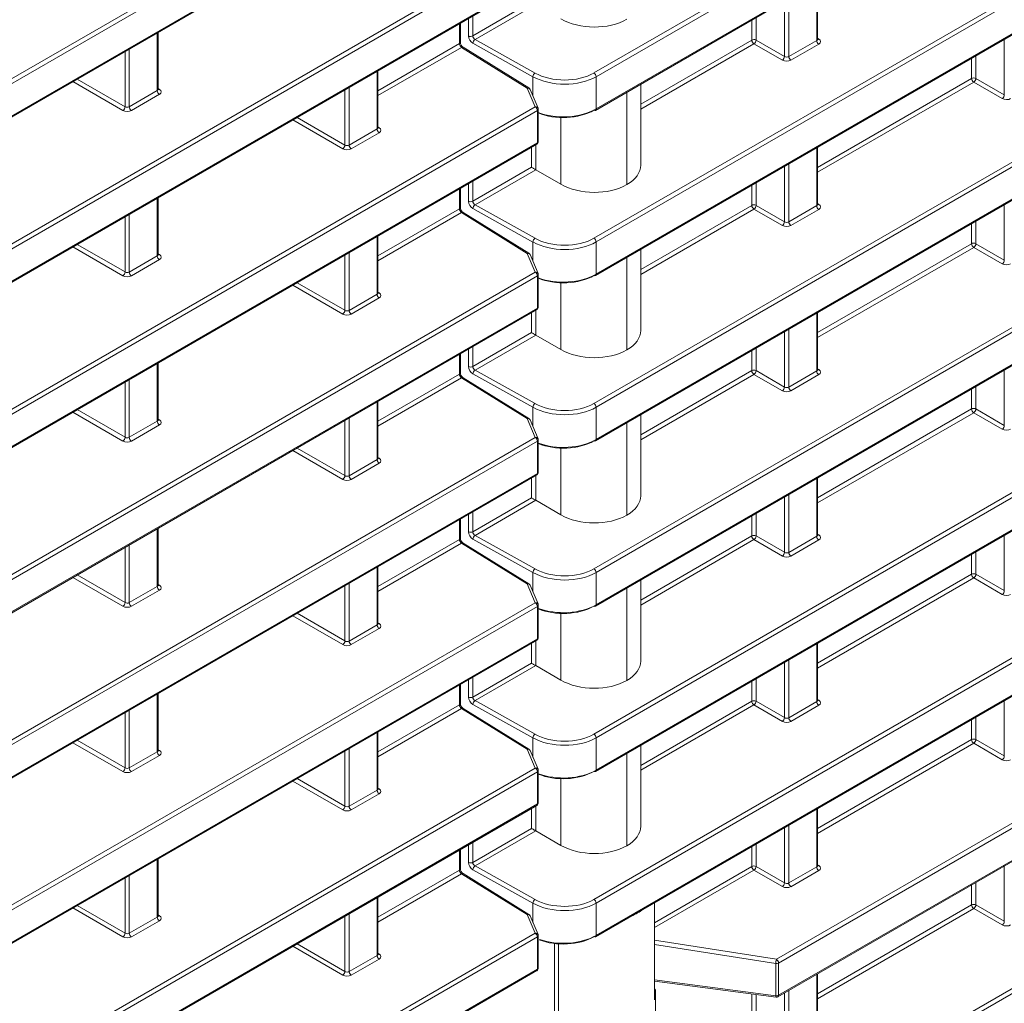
# Model space of a CAD drawing. Header units: millimetres. Extents: x 0 to 1118, y 0 to 864.
# Tile 93 of 156: x 997 to 1013, y 319 to 336. Entities that reach past the tile are written whole.
import ezdxf

# ---------------------------------------------------------------- set-up
doc = ezdxf.new("R2010")
doc.units = ezdxf.units.MM

msp = doc.modelspace()

# ---------------------------------------------------------------- linework, layer by layer
at = {"color": 9, "linetype": 'Continuous', "lineweight": 0}
for p, q in [((1006.287, 334.789), (1024.903, 345.535)), ((1024.938, 345.474), (1006.322, 334.728)), ((1006.322, 334.196), (1024.938, 344.942)), ((1006.287, 332.065), (1024.903, 342.811)), ((1024.938, 342.75), (1006.322, 332.004)), ((1006.322, 331.472), (1024.938, 342.218)), ((1006.287, 329.34), (1024.903, 340.087)), ((1024.938, 340.026), (1006.322, 329.28)), ((969.771, 319.156), (1005.319, 339.678)), ((1005.354, 339.617), (969.806, 319.096)), ((1006.322, 328.747), (1024.938, 339.494)), ((969.806, 318.563), (1005.354, 339.085)), ((1006.287, 326.616), (1024.903, 337.363)), ((1024.938, 337.302), (1006.322, 326.556)), ((969.771, 316.432), (1005.319, 336.954)), ((1005.354, 336.893), (969.806, 316.372)), ((1006.322, 326.023), (1024.938, 336.77)), ((969.806, 315.839), (1005.354, 336.361)), ((1009.959, 335.326), (1009.959, 336.278)), ((1004.289, 335.399), (1005.257, 335.959)), ((1005.327, 335.918), (1004.326, 335.34)), ((1009.428, 335.061), (1009.428, 335.972)), ((1009.498, 336.012), (1009.498, 335.06)), ((1004.289, 335.729), (1004.289, 335.399)), ((1008.959, 335.701), (1008.959, 335.331)), ((1004.069, 335.273), (1004.069, 335.602)), ((1004.219, 335.399), (1004.219, 335.689)), ((1008.889, 335.331), (1008.889, 335.661)), ((999.087, 334.498), (999.087, 335.45)), ((1002.726, 334.497), (1004.069, 335.273)), ((1004.103, 335.211), (1002.726, 334.416)), ((1005.188, 334.54), (1004.103, 335.211)), ((1005.28, 334.727), (1004.291, 335.278)), ((1004.326, 335.34), (1005.315, 334.788)), ((1007.057, 334.274), (1008.889, 335.331)), ((1008.924, 335.27), (1007.057, 334.193)), ((1009.393, 335), (1008.924, 335.27)), ((1008.959, 335.331), (1009.428, 335.061)), ((1009.498, 335.06), (1009.959, 335.326)), ((1009.994, 335.265), (1009.533, 334.999)), ((1009.974, 335.36), (1009.995, 335.347)), ((1013.052, 334.429), (1013.052, 335.34)), ((998.556, 334.233), (998.556, 335.144)), ((998.626, 335.184), (998.626, 334.232)), ((1012.583, 335.069), (1012.583, 334.699)), ((1012.513, 334.699), (1012.513, 335.029)), ((1002.711, 333.866), (1002.711, 334.818)), ((1005.28, 334.41), (1005.28, 334.727)), ((1006.322, 334.728), (1006.322, 334.196)), ((998.521, 334.172), (997.696, 334.647)), ((997.767, 334.688), (998.556, 334.233)), ((1006.287, 323.892), (1024.903, 334.639)), ((1024.938, 334.578), (1006.322, 323.831)), ((1009.974, 333.233), (1012.513, 334.699)), ((1012.548, 334.638), (1009.974, 333.152)), ((1013.017, 334.368), (1012.548, 334.638)), ((1012.583, 334.699), (1013.052, 334.429)), ((998.626, 334.232), (999.087, 334.498)), ((999.122, 334.437), (998.661, 334.171)), ((999.102, 334.532), (999.123, 334.519)), ((1002.18, 333.601), (1002.18, 334.512)), ((1002.25, 334.552), (1002.25, 333.6)), ((1005.319, 334.23), (1005.188, 334.54)), ((1006.829, 334.471), (1006.829, 332.949)), ((1006.83, 332.95), (1006.83, 334.472)), ((969.771, 313.708), (1005.319, 334.23)), ((1005.354, 334.169), (969.806, 313.647)), ((1005.354, 333.637), (1005.354, 334.169)), ((1002.145, 333.54), (1001.32, 334.015)), ((1001.391, 334.056), (1002.18, 333.601)), ((1005.742, 332.954), (1005.742, 334.054)), ((1006.322, 323.299), (1024.938, 334.046)), ((1002.25, 333.6), (1002.711, 333.866)), ((1002.746, 333.805), (1002.285, 333.539)), ((1002.726, 333.9), (1002.747, 333.887)), ((969.806, 313.115), (1005.354, 333.637)), ((1005.327, 333.605), (1005.327, 333.194)), ((1005.257, 333.235), (1005.257, 333.564)), ((1009.959, 332.602), (1009.959, 333.554)), ((1009.498, 333.288), (1009.498, 332.336)), ((1004.289, 332.675), (1005.257, 333.235)), ((1005.327, 333.194), (1004.326, 332.616)), ((1009.428, 332.337), (1009.428, 333.248)), ((1004.219, 332.675), (1004.219, 332.965)), ((1004.289, 333.005), (1004.289, 332.675)), ((1008.889, 332.607), (1008.889, 332.937)), ((1008.959, 332.977), (1008.959, 332.607)), ((1004.069, 332.549), (1004.069, 332.878)), ((999.087, 331.774), (999.087, 332.726)), ((1004.326, 332.616), (1005.315, 332.064)), ((1009.974, 332.636), (1009.995, 332.623)), ((1013.052, 331.705), (1013.052, 332.616)), ((998.626, 332.46), (998.626, 331.508)), ((1002.726, 331.773), (1004.069, 332.549)), ((1004.103, 332.487), (1002.726, 331.692)), ((1005.188, 331.816), (1004.103, 332.487)), ((1005.28, 332.003), (1004.291, 332.554)), ((1007.057, 331.549), (1008.889, 332.607)), ((1008.924, 332.546), (1007.057, 331.469)), ((1009.393, 332.275), (1008.924, 332.546)), ((1008.959, 332.607), (1009.428, 332.337)), ((1009.498, 332.336), (1009.959, 332.602)), ((1009.994, 332.541), (1009.533, 332.275)), ((998.556, 331.509), (998.556, 332.42)), ((1012.513, 331.975), (1012.513, 332.305)), ((1012.583, 332.345), (1012.583, 331.975)), ((997.767, 331.964), (998.556, 331.509)), ((1002.711, 331.142), (1002.711, 332.094)), ((1005.28, 331.685), (1005.28, 332.003)), ((1006.322, 332.004), (1006.322, 331.472)), ((1009.974, 330.509), (1012.513, 331.975)), ((1012.583, 331.975), (1013.052, 331.705)), ((998.521, 331.447), (997.696, 331.923)), ((999.102, 331.808), (999.123, 331.795)), ((1002.25, 331.828), (1002.25, 330.876)), ((1005.319, 331.506), (1005.188, 331.816)), ((1006.287, 321.168), (1024.903, 331.915)), ((1024.938, 331.854), (1006.322, 321.107)), ((1012.548, 331.914), (1009.974, 330.428)), ((1013.017, 331.643), (1012.548, 331.914)), ((998.626, 331.508), (999.087, 331.774)), ((999.122, 331.713), (998.661, 331.447)), ((1002.18, 330.877), (1002.18, 331.788)), ((1006.829, 331.747), (1006.829, 330.225)), ((1006.83, 330.226), (1006.83, 331.748)), ((969.771, 310.984), (1005.319, 331.506)), ((1005.354, 331.445), (969.806, 310.923)), ((1001.391, 331.332), (1002.18, 330.877)), ((1005.354, 330.913), (1005.354, 331.445)), ((1005.742, 330.23), (1005.742, 331.33)), ((1006.322, 320.575), (1024.938, 331.322)), ((1002.145, 330.815), (1001.32, 331.291)), ((1002.726, 331.176), (1002.747, 331.163)), ((1002.25, 330.876), (1002.711, 331.142)), ((1002.746, 331.081), (1002.285, 330.815)), ((969.806, 310.391), (1005.354, 330.913)), ((1005.257, 330.51), (1005.257, 330.84)), ((1005.327, 330.88), (1005.327, 330.47)), ((1009.959, 329.878), (1009.959, 330.83)), ((1004.289, 329.951), (1005.257, 330.51)), ((1009.428, 329.613), (1009.428, 330.524)), ((1009.498, 330.564), (1009.498, 329.612)), ((1005.327, 330.47), (1004.326, 329.892)), ((1004.219, 329.951), (1004.219, 330.241)), ((1004.289, 330.281), (1004.289, 329.951)), ((1008.889, 329.883), (1008.889, 330.213)), ((1008.959, 330.253), (1008.959, 329.883)), ((1004.069, 329.825), (1004.069, 330.154)), ((999.087, 329.05), (999.087, 330.002)), ((1004.326, 329.892), (1005.315, 329.34)), ((1007.057, 328.825), (1008.889, 329.883)), ((1008.959, 329.883), (1009.428, 329.613)), ((1009.498, 329.612), (1009.959, 329.878)), ((1009.974, 329.912), (1009.995, 329.899)), ((1013.052, 328.981), (1013.052, 329.892)), ((998.556, 328.785), (998.556, 329.696)), ((998.626, 329.736), (998.626, 328.784)), ((1002.726, 329.049), (1004.069, 329.825)), ((1004.103, 329.763), (1002.726, 328.968)), ((1005.188, 329.092), (1004.103, 329.763)), ((1005.28, 329.279), (1004.291, 329.83)), ((1008.924, 329.822), (1007.057, 328.744)), ((1009.393, 329.551), (1008.924, 329.822)), ((1009.994, 329.817), (1009.533, 329.551)), ((1012.513, 329.251), (1012.513, 329.581)), ((1012.583, 329.621), (1012.583, 329.251)), ((1002.711, 328.418), (1002.711, 329.37)), ((997.767, 329.24), (998.556, 328.785)), ((1005.28, 328.961), (1005.28, 329.279)), ((1006.322, 329.28), (1006.322, 328.747)), ((1009.974, 327.785), (1012.513, 329.251)), ((1012.583, 329.251), (1013.052, 328.981)), ((998.521, 328.723), (997.696, 329.199)), ((998.626, 328.784), (999.087, 329.05)), ((999.102, 329.084), (999.123, 329.071)), ((1002.18, 328.153), (1002.18, 329.064)), ((1002.25, 329.104), (1002.25, 328.152)), ((1005.319, 328.782), (1005.188, 329.092)), ((1009.296, 320.181), (1024.903, 329.191)), ((1024.938, 329.13), (1009.33, 320.12)), ((1012.548, 329.19), (1009.974, 327.704)), ((1013.017, 328.919), (1012.548, 329.19)), ((999.122, 328.989), (998.661, 328.723)), ((1006.829, 329.023), (1006.829, 327.501)), ((1006.83, 327.502), (1006.83, 329.024)), ((969.771, 308.26), (1005.319, 328.782)), ((1005.354, 328.721), (969.806, 308.199)), ((1005.354, 328.189), (1005.354, 328.721)), ((1002.145, 328.091), (1001.32, 328.567)), ((1001.391, 328.608), (1002.18, 328.153)), ((1005.742, 327.506), (1005.742, 328.606)), ((1009.33, 319.588), (1024.938, 328.598)), ((1002.25, 328.152), (1002.711, 328.418)), ((1002.726, 328.452), (1002.747, 328.439)), ((1002.746, 328.357), (1002.285, 328.091)), ((969.806, 307.667), (1005.354, 328.189)), ((1005.257, 327.786), (1005.257, 328.116)), ((1005.327, 328.156), (1005.327, 327.746)), ((1009.959, 327.154), (1009.959, 328.106)), ((1004.289, 327.227), (1005.257, 327.786)), ((1005.327, 327.746), (1004.326, 327.168)), ((1009.428, 326.889), (1009.428, 327.8)), ((1009.498, 327.84), (1009.498, 326.888)), ((1004.069, 327.101), (1004.069, 327.43)), ((1004.219, 327.227), (1004.219, 327.517)), ((1004.289, 327.557), (1004.289, 327.227)), ((1008.889, 327.159), (1008.889, 327.488)), ((1008.959, 327.529), (1008.959, 327.159)), ((999.087, 326.326), (999.087, 327.278)), ((1002.726, 326.325), (1004.069, 327.101)), ((1005.28, 326.555), (1004.291, 327.106)), ((1004.326, 327.168), (1005.315, 326.616)), ((1007.057, 326.101), (1008.889, 327.159)), ((1008.924, 327.098), (1007.057, 326.02)), ((1009.393, 326.827), (1008.924, 327.098)), ((1008.959, 327.159), (1009.428, 326.889)), ((1009.498, 326.888), (1009.959, 327.154)), ((1009.994, 327.093), (1009.533, 326.827)), ((1009.974, 327.188), (1009.995, 327.175)), ((1013.052, 326.257), (1013.052, 327.168)), ((998.556, 326.061), (998.556, 326.972)), ((998.626, 327.012), (998.626, 326.06)), ((1004.103, 327.039), (1002.726, 326.244)), ((1005.188, 326.368), (1004.103, 327.039)), ((1012.513, 326.527), (1012.513, 326.856)), ((1012.583, 326.897), (1012.583, 326.527)), ((1002.711, 325.694), (1002.711, 326.646)), ((998.521, 325.999), (997.696, 326.475)), ((997.767, 326.516), (998.556, 326.061)), ((1005.28, 326.237), (1005.28, 326.555)), ((1006.287, 315.72), (1024.903, 326.467)), ((1006.322, 326.556), (1006.322, 326.023)), ((1009.974, 325.061), (1012.513, 326.527)), ((1012.548, 326.466), (1009.974, 324.98)), ((1013.017, 326.195), (1012.548, 326.466)), ((1012.583, 326.527), (1013.052, 326.257)), ((998.626, 326.06), (999.087, 326.326)), ((999.102, 326.36), (999.123, 326.347)), ((1002.18, 325.429), (1002.18, 326.34)), ((1002.25, 326.38), (1002.25, 325.427)), ((1005.319, 326.058), (1005.188, 326.368)), ((1024.938, 326.406), (1006.322, 315.659)), ((1006.829, 326.299), (1006.829, 324.777)), ((1006.83, 324.778), (1006.83, 326.3)), ((999.122, 326.265), (998.661, 325.999)), ((969.771, 305.536), (1005.319, 326.058)), ((1005.354, 325.997), (969.806, 305.475)), ((1005.354, 325.465), (1005.354, 325.997)), ((1002.145, 325.367), (1001.32, 325.843)), ((1001.391, 325.884), (1002.18, 325.429)), ((1005.742, 324.782), (1005.742, 325.882)), ((1002.25, 325.427), (1002.711, 325.694)), ((1002.746, 325.633), (1002.285, 325.367)), ((1002.726, 325.728), (1002.747, 325.715)), ((969.806, 304.943), (1005.354, 325.465)), ((1005.257, 325.062), (1005.257, 325.392)), ((1005.327, 325.432), (1005.327, 325.022)), ((1009.959, 324.429), (1009.959, 325.382)), ((1004.289, 324.503), (1005.257, 325.062)), ((1005.327, 325.022), (1004.326, 324.444)), ((1009.428, 324.164), (1009.428, 325.076)), ((1009.498, 325.116), (1009.498, 324.163)), ((1004.289, 324.833), (1004.289, 324.503)), ((1004.069, 324.376), (1004.069, 324.706)), ((1004.219, 324.503), (1004.219, 324.793)), ((1008.889, 324.435), (1008.889, 324.764)), ((1008.959, 324.805), (1008.959, 324.435)), ((999.087, 323.601), (999.087, 324.554)), ((1002.726, 323.601), (1004.069, 324.376)), ((1005.28, 323.831), (1004.291, 324.382)), ((1004.326, 324.444), (1005.315, 323.892)), ((1007.057, 323.377), (1008.889, 324.435)), ((1008.924, 324.374), (1007.057, 323.296)), ((1009.393, 324.103), (1008.924, 324.374)), ((1008.959, 324.435), (1009.428, 324.164)), ((1009.498, 324.163), (1009.959, 324.429)), ((1009.994, 324.369), (1009.533, 324.103)), ((1009.974, 324.464), (1009.995, 324.451)), ((1013.052, 323.532), (1013.052, 324.444)), ((998.556, 323.336), (998.556, 324.248)), ((998.626, 324.288), (998.626, 323.335)), ((1004.103, 324.315), (1002.726, 323.52)), ((1005.188, 323.644), (1004.103, 324.315)), ((1012.583, 324.173), (1012.583, 323.803)), ((1012.513, 323.803), (1012.513, 324.132)), ((1002.711, 322.969), (1002.711, 323.922)), ((998.521, 323.275), (997.696, 323.751)), ((997.767, 323.792), (998.556, 323.336)), ((1005.28, 323.513), (1005.28, 323.831)), ((1006.322, 323.831), (1006.322, 323.299)), ((1009.974, 322.337), (1012.513, 323.803)), ((1012.548, 323.742), (1009.974, 322.256)), ((1013.017, 323.471), (1012.548, 323.742)), ((1012.583, 323.803), (1013.052, 323.532)), ((998.626, 323.335), (999.087, 323.601)), ((999.122, 323.541), (998.661, 323.275)), ((999.102, 323.636), (999.123, 323.623)), ((1002.18, 322.704), (1002.18, 323.616)), ((1002.25, 323.656), (1002.25, 322.703)), ((1005.319, 323.334), (1005.188, 323.644)), ((1006.829, 323.575), (1006.829, 322.053)), ((1006.83, 322.054), (1006.83, 323.576)), ((969.771, 302.812), (1005.319, 323.334)), ((1005.354, 323.273), (969.806, 302.751)), ((1005.354, 322.741), (1005.354, 323.273)), ((1002.145, 322.643), (1001.32, 323.119)), ((1001.391, 323.16), (1002.18, 322.704)), ((1005.742, 322.058), (1005.742, 323.158)), ((1002.25, 322.703), (1002.711, 322.969)), ((1002.746, 322.909), (1002.285, 322.643)), ((1002.726, 323.004), (1002.747, 322.991)), ((969.806, 302.219), (1005.354, 322.741)), ((1005.257, 322.338), (1005.257, 322.668)), ((1005.327, 322.708), (1005.327, 322.298)), ((1009.959, 321.705), (1009.959, 322.658)), ((1009.498, 322.392), (1009.498, 321.439)), ((1004.289, 321.779), (1005.257, 322.338)), ((1005.327, 322.298), (1004.326, 321.72)), ((1009.428, 321.44), (1009.428, 322.351)), ((1004.219, 321.778), (1004.219, 322.069)), ((1004.289, 322.109), (1004.289, 321.779)), ((1008.959, 322.081), (1008.959, 321.711)), ((1004.069, 321.652), (1004.069, 321.982)), ((1008.889, 321.711), (1008.889, 322.04)), ((999.087, 320.877), (999.087, 321.83)), ((1009.974, 321.74), (1009.995, 321.727)), ((1002.726, 320.877), (1004.069, 321.652)), ((1004.103, 321.591), (1002.726, 320.796)), ((1005.188, 320.92), (1004.103, 321.591)), ((1005.28, 321.107), (1004.291, 321.658)), ((1004.326, 321.72), (1005.315, 321.168)), ((1007.286, 320.785), (1008.889, 321.711)), ((1008.924, 321.65), (1007.286, 320.704)), ((1009.393, 321.379), (1008.924, 321.65)), ((1008.959, 321.711), (1009.428, 321.44)), ((1009.498, 321.439), (1009.959, 321.705)), ((1009.994, 321.645), (1009.533, 321.378)), ((1013.052, 320.808), (1013.052, 321.719)), ((998.556, 320.612), (998.556, 321.523)), ((998.626, 321.564), (998.626, 320.611)), ((1012.583, 321.449), (1012.583, 321.079)), ((1012.513, 321.079), (1012.513, 321.408)), ((1002.711, 320.245), (1002.711, 321.198)), ((1005.28, 320.789), (1005.28, 321.107)), ((1006.322, 321.107), (1006.322, 320.575)), ((1007.285, 319.512), (1007.285, 321.115)), ((998.521, 320.551), (997.696, 321.027)), ((997.767, 321.068), (998.556, 320.612)), ((1002.25, 320.932), (1002.25, 319.979)), ((1009.974, 319.613), (1012.513, 321.079)), ((1012.548, 321.018), (1009.974, 319.532)), ((1013.017, 320.747), (1012.548, 321.018)), ((1012.583, 321.079), (1013.052, 320.808)), ((998.626, 320.611), (999.087, 320.877)), ((999.122, 320.817), (998.661, 320.55)), ((999.102, 320.912), (999.123, 320.899)), ((1002.18, 319.98), (1002.18, 320.891)), ((1005.319, 320.61), (1005.188, 320.92)), ((969.771, 300.088), (1005.319, 320.61)), ((1005.354, 320.549), (969.806, 300.027)), ((1005.354, 320.017), (1005.354, 320.549)), ((1005.638, 319.211), (1005.638, 320.441)), ((1007.286, 320.495), (1009.296, 320.181)), ((1002.145, 319.919), (1001.32, 320.395)), ((1001.391, 320.436), (1002.18, 319.98)), ((1002.726, 320.28), (1002.747, 320.267)), ((1005.702, 320.436), (1005.702, 319.194)), ((1009.283, 320.112), (1007.286, 320.425)), ((1002.25, 319.979), (1002.711, 320.245)), ((1002.746, 320.185), (1002.285, 319.918)), ((1009.283, 319.58), (1009.283, 320.112)), ((1009.33, 320.12), (1009.33, 319.588)), ((969.806, 299.495), (1005.354, 320.017)), ((1007.286, 319.843), (1009.283, 319.58)), ((1009.959, 318.981), (1009.959, 319.934)), ((1009.428, 318.716), (1009.428, 319.627)), ((1009.498, 319.668), (1009.498, 318.715)), ((1008.889, 318.987), (1008.889, 319.611)), ((1008.959, 319.602), (1008.959, 318.987))]:
    msp.add_line(p, q, dxfattribs=at)
at = {"color": 7, "linetype": 'Continuous', "lineweight": 15}
for p, q in [((1006.311, 334.173), (1024.927, 344.919)), ((1006.311, 331.449), (1024.927, 342.195)), ((1006.311, 328.725), (1024.927, 339.471)), ((969.795, 318.541), (1005.344, 339.062)), ((1006.311, 326), (1024.927, 336.747)), ((969.795, 315.816), (1005.344, 336.338)), ((1009.974, 335.347), (1009.974, 336.287)), ((1004.084, 335.293), (1004.084, 335.611)), ((999.102, 334.519), (999.102, 335.459)), ((1005.214, 334.542), (1004.128, 335.213)), ((1002.726, 333.887), (1002.726, 334.827)), ((1007.057, 333.269), (1007.057, 334.603)), ((1005.365, 334.209), (1005.234, 334.519)), ((1005.369, 333.657), (1005.369, 334.19)), ((1006.311, 323.276), (1024.927, 334.023)), ((969.795, 313.092), (1005.344, 333.614)), ((1009.974, 332.623), (1009.974, 333.563)), ((1005.742, 332.954), (1005.327, 333.194)), ((1006.829, 332.949), (1006.83, 332.95)), ((1004.084, 332.569), (1004.084, 332.887)), ((999.102, 331.795), (999.102, 332.735)), ((1005.214, 331.818), (1004.128, 332.489)), ((1002.726, 331.162), (1002.726, 332.103)), ((1007.057, 330.545), (1007.057, 331.879)), ((1005.365, 331.485), (1005.234, 331.795)), ((1005.369, 330.933), (1005.369, 331.465)), ((1006.311, 320.552), (1024.927, 331.299)), ((969.795, 310.368), (1005.344, 330.89)), ((1009.974, 329.898), (1009.974, 330.839)), ((1005.742, 330.23), (1005.327, 330.47)), ((1006.829, 330.225), (1006.83, 330.226)), ((1004.084, 329.845), (1004.084, 330.163)), ((999.102, 329.07), (999.102, 330.011)), ((1005.214, 329.094), (1004.128, 329.765)), ((1002.726, 328.438), (1002.726, 329.379)), ((1005.365, 328.761), (1005.234, 329.071)), ((1007.057, 327.821), (1007.057, 329.155)), ((1005.369, 328.209), (1005.369, 328.741)), ((1009.32, 319.565), (1024.927, 328.575)), ((969.795, 307.644), (1005.344, 328.166)), ((1009.974, 327.174), (1009.974, 328.115)), ((1005.742, 327.506), (1005.327, 327.746)), ((1004.084, 327.121), (1004.084, 327.439)), ((1006.829, 327.501), (1006.83, 327.502)), ((999.102, 326.346), (999.102, 327.287)), ((1005.214, 326.37), (1004.128, 327.041)), ((1002.726, 325.714), (1002.726, 326.655)), ((1005.365, 326.037), (1005.234, 326.347)), ((1007.057, 325.097), (1007.057, 326.431)), ((1005.369, 325.485), (1005.369, 326.017)), ((969.795, 304.92), (1005.344, 325.442)), ((1009.974, 324.45), (1009.974, 325.391)), ((1005.742, 324.782), (1005.327, 325.022)), ((1004.084, 324.397), (1004.084, 324.715)), ((1006.829, 324.777), (1006.83, 324.778)), ((999.102, 323.622), (999.102, 324.563)), ((1005.214, 323.646), (1004.128, 324.317)), ((1002.726, 322.99), (1002.726, 323.93)), ((1007.057, 322.373), (1007.057, 323.707)), ((1005.365, 323.313), (1005.234, 323.623)), ((1005.369, 322.761), (1005.369, 323.293)), ((969.795, 302.196), (1005.344, 322.718)), ((1009.974, 321.726), (1009.974, 322.666)), ((1005.742, 322.058), (1005.327, 322.298)), ((1004.084, 321.673), (1004.084, 321.99)), ((1006.829, 322.053), (1006.83, 322.054)), ((999.102, 320.898), (999.102, 321.838)), ((1005.214, 320.922), (1004.128, 321.593)), ((1002.726, 320.266), (1002.726, 321.206)), ((1007.286, 319.518), (1007.286, 321.115)), ((1005.365, 320.589), (1005.234, 320.899)), ((1005.369, 320.037), (1005.369, 320.569)), ((969.795, 299.472), (1005.344, 319.994)), ((1007.286, 319.822), (1009.288, 319.559)), ((1009.974, 319.002), (1009.974, 319.942)), ((1007.286, 319.696), (1007.292, 319.688)), ((1007.303, 319.026), (1007.303, 319.621))]:
    msp.add_line(p, q, dxfattribs=at)
at = {"color": 7, "linetype": 'Continuous', "lineweight": 15, "flags": 128}
for points in [[(1005.257, 333.235), (1005.265, 333.23), (1005.273, 333.225), (1005.283, 333.22), (1005.292, 333.214), (1005.302, 333.209), (1005.311, 333.203), (1005.32, 333.198), (1005.327, 333.194)], [(1005.257, 330.51), (1005.265, 330.506), (1005.273, 330.501), (1005.283, 330.496), (1005.292, 330.49), (1005.302, 330.485), (1005.311, 330.479), (1005.32, 330.474), (1005.327, 330.47)], [(1005.257, 327.786), (1005.265, 327.782), (1005.273, 327.777), (1005.283, 327.772), (1005.292, 327.766), (1005.302, 327.761), (1005.311, 327.755), (1005.32, 327.75), (1005.327, 327.746)], [(1005.257, 325.062), (1005.265, 325.058), (1005.273, 325.053), (1005.283, 325.048), (1005.292, 325.042), (1005.302, 325.037), (1005.311, 325.031), (1005.32, 325.026), (1005.327, 325.022)], [(1005.257, 322.338), (1005.265, 322.334), (1005.273, 322.329), (1005.283, 322.324), (1005.292, 322.318), (1005.302, 322.312), (1005.311, 322.307), (1005.32, 322.302), (1005.327, 322.298)]]:
    msp.add_lwpolyline(points, dxfattribs=at)
at = {"color": 9, "linetype": 'Continuous', "lineweight": 0}
for centre, radius, start, end in [((1004.253, 335.468), 0.0772, 243.854, 297.3007), ((1004.06, 335.295), 0.024, 292.8092, 355.8707), ((1004.117, 335.192), 0.0244, 62.6741, 126.5108), ((1004.372, 335.274), 0.0806, 124.5765, 176.5933), ((1008.924, 335.263), 0.077, 63.2338, 117.3435), ((1008.966, 335.335), 0.077, 182.6523, 236.7703), ((1008.88, 335.336), 0.0793, 303.5222, 356.4778), ((1010.036, 335.329), 0.077, 182.6523, 236.7703), ((1009.98, 335.37), 0.0278, 257.8973, 303.5269), ((1009.349, 335.066), 0.0793, 303.5222, 356.4778), ((1009.575, 335.063), 0.077, 182.6523, 236.7703), ((1005.36, 334.722), 0.0806, 124.5765, 176.5933), ((1006.245, 334.724), 0.077, 2.6523, 56.7703), ((1012.548, 334.631), 0.077, 63.2338, 117.3435), ((1012.59, 334.703), 0.077, 182.6523, 236.7703), ((1012.504, 334.704), 0.0793, 303.5222, 356.4778), ((999.164, 334.501), 0.077, 182.6523, 236.7703), ((999.108, 334.542), 0.0278, 257.8973, 303.5269), ((1005.203, 334.52), 0.0244, 62.6741, 126.5108), ((1005.197, 334.499), 0.0416, 28.1852, 102.2086), ((1012.973, 334.434), 0.0793, 303.5222, 356.4778), ((998.477, 334.238), 0.0793, 303.5222, 356.4778), ((998.703, 334.235), 0.077, 182.6523, 236.7703), ((1005.328, 334.189), 0.0416, 28.1852, 102.2086), ((1005.277, 334.166), 0.077, 2.6523, 56.7703), ((1005.344, 334.192), 0.0253, 294.6106, 354.0692), ((1006.298, 334.193), 0.024, 304.1262, 7.186), ((1002.788, 333.869), 0.077, 182.6523, 236.7703), ((1002.732, 333.91), 0.0278, 257.8973, 303.5269), ((1002.101, 333.606), 0.0793, 303.5222, 356.4778), ((1002.327, 333.603), 0.077, 182.6523, 236.7703), ((1005.33, 333.634), 0.0247, 305.0752, 6.237), ((1005.345, 333.659), 0.024, 292.73, 355.9498), ((1004.253, 332.744), 0.0772, 243.854, 297.3007), ((1004.372, 332.55), 0.0806, 124.5765, 176.5933), ((1008.924, 332.539), 0.077, 63.2338, 117.3435), ((1009.98, 332.646), 0.0278, 257.8973, 303.5269), ((1004.059, 332.571), 0.0247, 293.7585, 354.9213), ((1004.117, 332.468), 0.0244, 62.6741, 126.5108), ((1008.966, 332.611), 0.077, 182.6523, 236.7703), ((1008.88, 332.612), 0.0793, 303.5222, 356.4778), ((1010.036, 332.605), 0.077, 182.6523, 236.7703), ((1009.349, 332.342), 0.0793, 303.5222, 356.4778), ((1009.575, 332.339), 0.077, 182.6523, 236.7703), ((1005.36, 331.998), 0.0806, 124.5765, 176.5933), ((1006.245, 332), 0.077, 2.6523, 56.7703), ((1012.548, 331.907), 0.077, 63.2338, 117.3435), ((1012.59, 331.979), 0.077, 182.6523, 236.7703), ((1012.504, 331.98), 0.0793, 303.5222, 356.4778), ((1005.203, 331.796), 0.0244, 62.6741, 126.5108), ((1005.197, 331.775), 0.0416, 28.1852, 102.2086), ((999.164, 331.777), 0.077, 182.6523, 236.7703), ((999.108, 331.818), 0.0278, 257.8973, 303.5269), ((1012.973, 331.71), 0.0793, 303.5222, 356.4778), ((998.477, 331.514), 0.0793, 303.5222, 356.4778), ((998.703, 331.511), 0.077, 182.6523, 236.7703), ((1005.328, 331.465), 0.0416, 28.1852, 102.2086), ((1005.277, 331.441), 0.077, 2.6523, 56.7703), ((1005.344, 331.468), 0.0253, 294.6106, 354.0692), ((1006.298, 331.469), 0.024, 304.1262, 7.186), ((1002.732, 331.186), 0.0278, 257.8973, 303.5269), ((1002.788, 331.145), 0.077, 182.6523, 236.7703), ((1002.101, 330.882), 0.0793, 303.5222, 356.4778), ((1002.327, 330.879), 0.077, 182.6523, 236.7703), ((1005.33, 330.91), 0.0247, 305.0752, 6.237), ((1005.345, 330.935), 0.024, 292.73, 355.9498), ((1004.253, 330.02), 0.0772, 243.854, 297.3007), ((1004.372, 329.826), 0.0806, 124.5765, 176.5933), ((1008.924, 329.815), 0.077, 63.2338, 117.3435), ((1008.966, 329.887), 0.077, 182.6523, 236.7703), ((1008.88, 329.888), 0.0793, 303.5222, 356.4778), ((1010.036, 329.881), 0.077, 182.6523, 236.7703), ((1009.98, 329.922), 0.0278, 257.8973, 303.5269), ((1004.059, 329.847), 0.0247, 293.7585, 354.9213), ((1004.117, 329.743), 0.0251, 63.6584, 125.5265), ((1009.349, 329.617), 0.0793, 303.5222, 356.4778), ((1009.575, 329.615), 0.077, 182.6523, 236.7703), ((1005.36, 329.274), 0.0806, 124.5765, 176.5933), ((1006.245, 329.276), 0.077, 2.6523, 56.7703), ((1012.548, 329.182), 0.077, 63.2338, 117.3435), ((1012.59, 329.254), 0.077, 182.6523, 236.7703), ((1012.504, 329.256), 0.0793, 303.5222, 356.4778), ((999.164, 329.053), 0.077, 182.6523, 236.7703), ((999.108, 329.094), 0.0278, 257.8973, 303.5269), ((1005.203, 329.072), 0.0244, 62.6741, 126.5108), ((1005.197, 329.051), 0.0416, 28.1852, 102.2086), ((1012.973, 328.985), 0.0793, 303.5222, 356.4778), ((998.477, 328.789), 0.0793, 303.5222, 356.4778), ((998.703, 328.787), 0.077, 182.6523, 236.7703), ((1005.328, 328.741), 0.0416, 28.1852, 102.2086), ((1005.277, 328.717), 0.077, 2.6523, 56.7703), ((1005.344, 328.744), 0.0253, 294.6106, 354.0692), ((1006.298, 328.744), 0.024, 304.1262, 7.186), ((1002.788, 328.421), 0.077, 182.6523, 236.7703), ((1002.732, 328.462), 0.0278, 257.8973, 303.5269), ((1002.101, 328.157), 0.0793, 303.5222, 356.4778), ((1002.327, 328.155), 0.077, 182.6523, 236.7703), ((1005.33, 328.186), 0.0247, 305.0752, 6.237), ((1005.345, 328.211), 0.024, 292.73, 355.9498), ((1004.059, 327.123), 0.0247, 293.7585, 354.9213), ((1004.253, 327.296), 0.0772, 243.854, 297.3007), ((1004.372, 327.101), 0.0806, 124.5765, 176.5933), ((1008.924, 327.09), 0.077, 63.2338, 117.3435), ((1008.966, 327.162), 0.077, 182.6523, 236.7703), ((1008.88, 327.164), 0.0793, 303.5222, 356.4778), ((1010.036, 327.157), 0.077, 182.6523, 236.7703), ((1009.98, 327.198), 0.0278, 257.8973, 303.5269), ((1004.117, 327.019), 0.0244, 62.6741, 126.5108), ((1009.349, 326.893), 0.0793, 303.5222, 356.4778), ((1009.575, 326.891), 0.077, 182.6523, 236.7703), ((1005.36, 326.55), 0.0806, 124.5765, 176.5933), ((1006.245, 326.552), 0.077, 2.6523, 56.7703), ((1012.548, 326.458), 0.077, 63.2338, 117.3435), ((1012.59, 326.53), 0.077, 182.6523, 236.7703), ((1012.504, 326.532), 0.0793, 303.5222, 356.4778), ((999.164, 326.329), 0.077, 182.6523, 236.7703), ((999.108, 326.37), 0.0278, 257.8973, 303.5269), ((1005.203, 326.348), 0.0244, 62.6741, 126.5108), ((1005.197, 326.327), 0.0416, 28.1852, 102.2086), ((1012.973, 326.261), 0.0793, 303.5222, 356.4778), ((998.477, 326.065), 0.0793, 303.5222, 356.4778), ((998.703, 326.063), 0.077, 182.6523, 236.7703), ((1005.328, 326.017), 0.0416, 28.1852, 102.2086), ((1005.277, 325.993), 0.077, 2.6523, 56.7703), ((1005.344, 326.02), 0.0253, 294.6106, 354.0692), ((1006.298, 326.02), 0.024, 304.1262, 7.186), ((1002.788, 325.697), 0.077, 182.6523, 236.7703), ((1002.732, 325.738), 0.0278, 257.8973, 303.5269), ((1005.345, 325.487), 0.024, 292.73, 355.9498), ((1002.101, 325.433), 0.0793, 303.5222, 356.4778), ((1002.327, 325.431), 0.077, 182.6523, 236.7703), ((1005.33, 325.462), 0.0247, 305.0752, 6.237), ((1004.253, 324.572), 0.0772, 243.854, 297.3007), ((1004.059, 324.399), 0.0247, 293.7585, 354.9213), ((1004.372, 324.377), 0.0806, 124.5765, 176.5933), ((1008.924, 324.366), 0.077, 63.2338, 117.3435), ((1008.966, 324.438), 0.077, 182.6523, 236.7703), ((1008.88, 324.44), 0.0793, 303.5222, 356.4778), ((1010.036, 324.433), 0.077, 182.6523, 236.7703), ((1009.98, 324.474), 0.0278, 257.8973, 303.5269), ((1004.117, 324.294), 0.0251, 63.6584, 125.5265), ((1009.349, 324.169), 0.0793, 303.5222, 356.4778), ((1009.575, 324.167), 0.077, 182.6523, 236.7703), ((1005.36, 323.826), 0.0806, 124.5765, 176.5933), ((1006.245, 323.828), 0.077, 2.6523, 56.7703), ((1012.548, 323.734), 0.077, 63.2338, 117.3435), ((1012.59, 323.806), 0.077, 182.6523, 236.7703), ((1012.504, 323.808), 0.0793, 303.5222, 356.4778), ((999.164, 323.605), 0.077, 182.6523, 236.7703), ((999.108, 323.646), 0.0278, 257.8973, 303.5269), ((1005.203, 323.624), 0.0244, 62.6741, 126.5108), ((1005.197, 323.603), 0.0416, 28.1852, 102.2086), ((1012.973, 323.537), 0.0793, 303.5222, 356.4778), ((998.477, 323.341), 0.0793, 303.5222, 356.4778), ((998.703, 323.339), 0.077, 182.6523, 236.7703), ((1005.328, 323.293), 0.0416, 28.1852, 102.2086), ((1005.277, 323.269), 0.077, 2.6523, 56.7703), ((1005.344, 323.296), 0.0253, 294.6106, 354.0692), ((1006.298, 323.296), 0.024, 304.1262, 7.186), ((1002.788, 322.973), 0.077, 182.6523, 236.7703), ((1002.732, 323.014), 0.0278, 257.8973, 303.5269), ((1005.33, 322.738), 0.0247, 305.0752, 6.237), ((1005.345, 322.763), 0.024, 292.73, 355.9498), ((1002.101, 322.709), 0.0793, 303.5222, 356.4778), ((1002.327, 322.707), 0.077, 182.6523, 236.7703), ((1004.253, 321.848), 0.0772, 243.854, 297.3007), ((1004.059, 321.675), 0.0247, 293.7585, 354.9213), ((1004.117, 321.571), 0.0244, 62.6741, 126.5108), ((1004.372, 321.653), 0.0806, 124.5765, 176.5933), ((1008.924, 321.642), 0.077, 63.2338, 117.3435), ((1008.966, 321.714), 0.077, 182.6523, 236.7703), ((1008.88, 321.716), 0.0793, 303.5222, 356.4778), ((1010.036, 321.709), 0.077, 182.6523, 236.7703), ((1009.98, 321.75), 0.0278, 257.8973, 303.5269), ((1009.349, 321.445), 0.0793, 303.5222, 356.4778), ((1009.575, 321.443), 0.077, 182.6523, 236.7703), ((1005.36, 321.102), 0.0806, 124.5765, 176.5933), ((1006.245, 321.104), 0.077, 2.6523, 56.7703), ((1012.548, 321.01), 0.077, 63.2338, 117.3435), ((1005.203, 320.9), 0.0244, 62.6741, 126.5108), ((1012.59, 321.082), 0.077, 182.6523, 236.7703), ((1012.504, 321.084), 0.0793, 303.5222, 356.4778), ((999.164, 320.881), 0.077, 182.6523, 236.7703), ((999.108, 320.922), 0.0278, 257.8973, 303.5269), ((1005.197, 320.879), 0.0416, 28.1852, 102.2086), ((1012.973, 320.813), 0.0793, 303.5222, 356.4778), ((998.477, 320.617), 0.0793, 303.5222, 356.4778), ((998.703, 320.615), 0.077, 182.6523, 236.7703), ((1005.328, 320.569), 0.0416, 28.1852, 102.2086), ((1005.277, 320.545), 0.077, 2.6523, 56.7703), ((1005.344, 320.572), 0.0253, 294.6106, 354.0692), ((1006.298, 320.572), 0.024, 304.1262, 7.186), ((1002.788, 320.249), 0.077, 182.6523, 236.7703), ((1002.732, 320.29), 0.0278, 257.8973, 303.5269), ((1009.497, 320.108), 0.214, 160.1104, 178.8529), ((1009.295, 320.188), 0.0765, 260.7982, 297.3931), ((1009.253, 320.117), 0.077, 2.6523, 56.7703), ((1002.101, 319.985), 0.0793, 303.5222, 356.4778), ((1002.327, 319.983), 0.077, 182.6523, 236.7703), ((1005.33, 320.014), 0.0247, 305.0752, 6.237), ((1005.345, 320.039), 0.024, 292.73, 355.9498), ((1009.308, 319.575), 0.0261, 169.2076, 219.8283), ((1009.295, 319.656), 0.0765, 260.7982, 297.3931), ((1009.306, 319.585), 0.0247, 305.0752, 6.237)]:
    msp.add_arc(centre, radius, start, end, dxfattribs=at)
at = {"color": 7, "linetype": 'Continuous', "lineweight": 15}
for centre, radius, start, end in [((1005.188, 334.499), 0.05, 22.9126, 58.2709), ((1005.319, 334.19), 0.05, 0, 22.9126), ((1006.301, 334.195), 0.0248, 235.3959, 294.6398), ((1005.319, 333.657), 0.05, 299.9973, 0), ((1005.188, 331.775), 0.05, 22.9126, 58.2709), ((1005.319, 331.465), 0.05, 0, 22.9126), ((1006.301, 331.471), 0.0248, 235.3959, 294.6398), ((1005.319, 330.933), 0.05, 299.9973, 0), ((1005.188, 329.051), 0.05, 22.9126, 58.2709), ((1005.319, 328.741), 0.05, 0, 22.9126), ((1006.301, 328.747), 0.0248, 235.3959, 294.6398), ((1005.319, 328.209), 0.05, 299.9973, 0), ((1005.188, 326.327), 0.05, 22.9126, 58.2709), ((1005.319, 326.017), 0.05, 0, 22.9126), ((1006.301, 326.023), 0.0248, 235.3959, 294.6398), ((1005.319, 325.485), 0.05, 299.9973, 0), ((1005.188, 323.603), 0.05, 22.9126, 58.2709), ((1005.319, 323.293), 0.05, 0, 22.9126), ((1006.301, 323.299), 0.0248, 235.3959, 294.6398), ((1005.319, 322.761), 0.05, 299.9973, 0), ((1005.188, 320.879), 0.05, 22.9126, 58.2709), ((1005.319, 320.569), 0.05, 0, 22.9126), ((1006.301, 320.575), 0.0248, 235.3959, 294.6398), ((1005.319, 320.037), 0.05, 299.9973, 0), ((1009.295, 319.608), 0.05, 262.5174, 299.9973)]:
    msp.add_arc(centre, radius, start, end, dxfattribs=at)
for centre, major_axis, ratio, start_param, end_param in [((1006.281, 336.001), (0.775, -0.012), 0.587275, 3.953479, 5.506822), ((1005.792, 334.492), (0.75, 0.01), 0.567807, 4.105646, 5.489905), ((1005.792, 334.451), (0.7, 0.01), 0.567125, 4.054389, 5.489361), ((1006.282, 333.277), (0.775, -0.012), 0.587275, 5.506822, 6.29222), ((1006.281, 333.276), (0.775, -0.012), 0.587275, 3.953479, 5.506822), ((1005.792, 331.768), (0.75, 0.01), 0.567807, 4.105646, 5.489905), ((1005.792, 331.727), (0.7, 0.01), 0.567125, 4.054389, 5.489361), ((1006.282, 330.553), (0.775, -0.012), 0.587275, 5.506822, 6.29222), ((1006.281, 330.552), (0.775, -0.012), 0.587275, 3.953479, 5.506822), ((1005.792, 329.044), (0.75, 0.01), 0.567807, 4.105646, 5.489905), ((1005.792, 329.002), (0.7, 0.01), 0.567125, 4.054389, 5.489361), ((1006.282, 327.829), (0.775, -0.012), 0.587275, 5.506822, 6.29222), ((1006.281, 327.828), (0.775, -0.012), 0.587275, 3.953479, 5.506822), ((1005.792, 326.32), (0.75, 0.01), 0.567807, 4.105646, 5.489905), ((1005.792, 326.278), (0.7, 0.01), 0.567125, 4.054389, 5.489361), ((1006.282, 325.105), (0.775, -0.012), 0.587275, 5.506822, 6.29222), ((1006.281, 325.104), (0.775, -0.012), 0.587275, 3.953479, 5.506822), ((1005.792, 323.595), (0.75, 0.01), 0.567807, 4.105646, 5.489905), ((1005.792, 323.554), (0.7, 0.01), 0.567125, 4.054389, 5.489361), ((1006.282, 322.381), (0.775, -0.012), 0.587275, 5.506822, 6.29222), ((1006.281, 322.38), (0.775, -0.012), 0.587275, 3.953479, 5.506822), ((1005.792, 320.83), (0.7, 0.01), 0.567125, 4.083222, 5.489361), ((1005.792, 320.871), (0.75, 0.01), 0.567807, 4.142727, 5.489905), ((1006.29, 319.631), (1.012, -0.015), 0.587031, 6.107019, 6.366204)]:
    msp.add_ellipse(centre, major_axis=major_axis, ratio=ratio, start_param=start_param, end_param=end_param, dxfattribs=at)
at = {"color": 9, "linetype": 'Continuous', "lineweight": 0}
for centre, major_axis, ratio, start_param, end_param in [((1004.293, 335.359), (-0.0527, 0.085), 0.597167, 0.766764, 2.320107), ((1004.327, 335.381), (-0.0278, 0.0416), 0.61609, 0.7454, 2.298743), ((1004.103, 335.252), (-0.0237, 0.044), 0.556897, 0.801751, 2.355094), ((1009.924, 335.348), (0.05, -0.0016), 0.597067, 5.516493, 6.301891), ((1009.923, 335.307), (0.1, -0.0015), 0.587275, 5.506822, 7.060165), ((1009.463, 335.082), (0.05, -0.0016), 0.597067, 3.96315, 5.516493), ((1009.462, 335.041), (0.1, -0.0015), 0.587275, 3.953479, 5.506822), ((1005.792, 335.044), (0.75, -0.011), 0.586615, 3.970311, 5.5062), ((1005.792, 335.084), (0.7, -0.011), 0.587275, 3.970933, 5.506822), ((999.052, 334.52), (0.05, -0.0016), 0.597067, 5.516493, 6.301891), ((999.051, 334.479), (0.1, -0.0015), 0.587275, 5.506822, 7.060165), ((1013.086, 334.409), (0.1, -0.0015), 0.587275, 3.953479, 5.506822), ((998.59, 334.213), (0.1, -0.0015), 0.587275, 3.953479, 5.506822), ((998.591, 334.254), (0.05, -0.0016), 0.597067, 3.96315, 5.516493), ((1002.676, 333.888), (0.05, -0.0016), 0.597067, 5.516493, 6.301891), ((1002.675, 333.847), (0.1, -0.0015), 0.587275, 5.506822, 7.060165), ((1002.215, 333.622), (0.05, -0.0016), 0.597067, 3.96315, 5.516493), ((1002.214, 333.581), (0.1, -0.0015), 0.587275, 3.953479, 5.506822), ((1004.293, 332.635), (-0.0527, 0.085), 0.597167, 0.766764, 2.320107), ((1004.327, 332.656), (-0.0278, 0.0416), 0.61609, 0.7454, 2.298743), ((1009.924, 332.624), (0.05, -0.0016), 0.597067, 5.516493, 6.301891), ((1009.923, 332.583), (0.1, -0.0015), 0.587275, 5.506822, 7.060165), ((1004.103, 332.528), (-0.0237, 0.044), 0.556897, 0.801751, 2.355094), ((1009.463, 332.357), (0.05, -0.0016), 0.597067, 3.96315, 5.516493), ((1009.462, 332.317), (0.1, -0.0015), 0.587275, 3.953479, 5.506822), ((1005.792, 332.32), (0.75, -0.011), 0.586615, 3.970311, 5.5062), ((1005.792, 332.36), (0.7, -0.011), 0.587275, 3.970933, 5.506822), ((999.052, 331.796), (0.05, -0.0016), 0.597067, 5.516493, 6.301891), ((999.051, 331.755), (0.1, -0.0015), 0.587275, 5.506822, 7.060165), ((1013.086, 331.685), (0.1, -0.0015), 0.587275, 3.953479, 5.506822), ((998.591, 331.529), (0.05, -0.0016), 0.597067, 3.96315, 5.516493), ((998.59, 331.489), (0.1, -0.0015), 0.587275, 3.953479, 5.506822), ((1002.676, 331.163), (0.05, -0.0016), 0.597067, 5.516493, 6.301891), ((1002.675, 331.123), (0.1, -0.0015), 0.587275, 5.506822, 7.060165), ((1002.215, 330.897), (0.05, -0.0016), 0.597067, 3.96315, 5.516493), ((1002.214, 330.857), (0.1, -0.0015), 0.587275, 3.953479, 5.506822), ((1004.293, 329.911), (-0.0527, 0.085), 0.597167, 0.766764, 2.320107), ((1004.327, 329.932), (-0.0278, 0.0416), 0.61609, 0.7454, 2.298743), ((1009.924, 329.899), (0.05, -0.0016), 0.597067, 5.516493, 6.301891), ((1009.923, 329.859), (0.1, -0.0015), 0.587275, 5.506822, 7.060165), ((1004.103, 329.803), (-0.0237, 0.044), 0.556897, 0.801751, 2.355094), ((1009.462, 329.593), (0.1, -0.0015), 0.587275, 3.953479, 5.506822), ((1009.463, 329.633), (0.05, -0.0016), 0.597067, 3.96315, 5.516493), ((1005.792, 329.596), (0.75, -0.011), 0.586615, 3.970311, 5.5062), ((1005.792, 329.636), (0.7, -0.011), 0.587275, 3.970933, 5.506822), ((999.052, 329.071), (0.05, -0.0016), 0.597067, 5.516493, 6.301891), ((999.051, 329.031), (0.1, -0.0015), 0.587275, 5.506822, 7.060165), ((1013.086, 328.961), (0.1, -0.0015), 0.587275, 3.953479, 5.506822), ((998.59, 328.765), (0.1, -0.0015), 0.587275, 3.953479, 5.506822), ((998.591, 328.805), (0.05, -0.0016), 0.597067, 3.96315, 5.516493), ((1002.676, 328.439), (0.05, -0.0016), 0.597067, 5.516493, 6.301891), ((1002.675, 328.399), (0.1, -0.0015), 0.587275, 5.506822, 7.060165), ((1002.214, 328.133), (0.1, -0.0015), 0.587275, 3.953479, 5.506822), ((1002.215, 328.173), (0.05, -0.0016), 0.597067, 3.96315, 5.516493), ((1004.103, 327.079), (-0.0237, 0.044), 0.556897, 0.801751, 2.355094), ((1004.293, 327.187), (-0.0527, 0.085), 0.597167, 0.766764, 2.320107), ((1004.327, 327.208), (-0.0278, 0.0416), 0.61609, 0.7454, 2.298743), ((1009.924, 327.175), (0.05, -0.0016), 0.597067, 5.516493, 6.301891), ((1009.923, 327.135), (0.1, -0.0015), 0.587275, 5.506822, 7.060165), ((1009.462, 326.869), (0.1, -0.0015), 0.587275, 3.953479, 5.506822), ((1009.463, 326.909), (0.05, -0.0016), 0.597067, 3.96315, 5.516493), ((1005.792, 326.912), (0.7, -0.011), 0.587275, 3.970933, 5.506822), ((1005.792, 326.872), (0.75, -0.011), 0.586615, 3.970311, 5.5062), ((999.052, 326.347), (0.05, -0.0016), 0.597067, 5.516493, 6.301891), ((999.051, 326.307), (0.1, -0.0015), 0.587275, 5.506822, 7.060165), ((1013.086, 326.237), (0.1, -0.0015), 0.587275, 3.953479, 5.506822), ((998.59, 326.041), (0.1, -0.0015), 0.587275, 3.953479, 5.506822), ((998.591, 326.081), (0.05, -0.0016), 0.597067, 3.96315, 5.516493), ((1002.676, 325.715), (0.05, -0.0016), 0.597067, 5.516493, 6.301891), ((1002.675, 325.675), (0.1, -0.0015), 0.587275, 5.506822, 7.060165), ((1002.214, 325.409), (0.1, -0.0015), 0.587275, 3.953479, 5.506822), ((1002.215, 325.449), (0.05, -0.0016), 0.597067, 3.96315, 5.516493), ((1004.293, 324.463), (-0.0527, 0.085), 0.597167, 0.766764, 2.320107), ((1004.327, 324.484), (-0.0278, 0.0416), 0.61609, 0.7454, 2.298743), ((1004.103, 324.355), (-0.0237, 0.044), 0.556897, 0.801751, 2.355094), ((1009.924, 324.451), (0.05, -0.0016), 0.597067, 5.516493, 6.301891), ((1009.923, 324.411), (0.1, -0.0015), 0.587275, 5.506822, 7.060165), ((1009.462, 324.145), (0.1, -0.0015), 0.587275, 3.953479, 5.506822), ((1009.463, 324.185), (0.05, -0.0016), 0.597067, 3.96315, 5.516493), ((1005.792, 324.188), (0.7, -0.011), 0.587275, 3.970933, 5.506822), ((1005.792, 324.148), (0.75, -0.011), 0.586615, 3.970311, 5.5062), ((999.052, 323.623), (0.05, -0.0016), 0.597067, 5.516493, 6.301891), ((999.051, 323.583), (0.1, -0.0015), 0.587275, 5.506822, 7.060165), ((1013.086, 323.513), (0.1, -0.0015), 0.587275, 3.953479, 5.506822), ((998.59, 323.317), (0.1, -0.0015), 0.587275, 3.953479, 5.506822), ((998.591, 323.357), (0.05, -0.0016), 0.597067, 3.96315, 5.516493), ((1002.676, 322.991), (0.05, -0.0016), 0.597067, 5.516493, 6.301891), ((1002.675, 322.951), (0.1, -0.0015), 0.587275, 5.506822, 7.060165), ((1002.214, 322.685), (0.1, -0.0015), 0.587275, 3.953479, 5.506822), ((1002.215, 322.725), (0.05, -0.0016), 0.597067, 3.96315, 5.516493), ((1004.293, 321.739), (-0.0527, 0.085), 0.597167, 0.766764, 2.320107), ((1004.327, 321.76), (-0.0278, 0.0416), 0.61609, 0.7454, 2.298743), ((1004.103, 321.631), (-0.0237, 0.044), 0.556897, 0.801751, 2.355094), ((1009.924, 321.727), (0.05, -0.0016), 0.597067, 5.516493, 6.301891), ((1009.923, 321.687), (0.1, -0.0015), 0.587275, 5.506822, 7.060165), ((1009.463, 321.461), (0.05, -0.0016), 0.597067, 3.96315, 5.516493), ((1009.462, 321.421), (0.1, -0.0015), 0.587275, 3.953479, 5.506822), ((1005.792, 321.424), (0.75, -0.011), 0.586615, 3.970311, 5.5062), ((1005.792, 321.464), (0.7, -0.011), 0.587275, 3.970933, 5.506822), ((1006.29, 321.372), (1.012, -0.015), 0.586786, 5.36569, 5.647032), ((999.052, 320.899), (0.05, -0.0016), 0.597067, 5.516493, 6.301891), ((999.051, 320.859), (0.1, -0.0015), 0.587275, 5.506822, 7.060165), ((998.591, 320.633), (0.05, -0.0016), 0.597067, 3.96315, 5.516493), ((1013.086, 320.789), (0.1, -0.0015), 0.587275, 3.953479, 5.506822), ((998.59, 320.593), (0.1, -0.0015), 0.587275, 3.953479, 5.506822), ((1002.676, 320.267), (0.05, -0.0016), 0.597067, 5.516493, 6.301891), ((1002.675, 320.227), (0.1, -0.0015), 0.587275, 5.506822, 7.060165), ((1002.215, 320.001), (0.05, -0.0016), 0.597067, 3.96315, 5.516493), ((1002.214, 319.961), (0.1, -0.0015), 0.587275, 3.953479, 5.506822)]:
    msp.add_ellipse(centre, major_axis=major_axis, ratio=ratio, start_param=start_param, end_param=end_param, dxfattribs=at)
at = {"color": 7, "linetype": 'Continuous', "lineweight": 15}
for points, knots in [([(1004.128, 335.213), (1004.125, 335.215), (1004.119, 335.22), (1004.107, 335.233), (1004.096, 335.249), (1004.088, 335.267), (1004.084, 335.283), (1004.084, 335.29), (1004.084, 335.293)], [0, 0, 0, 0, 0.1633967, 0.3291784, 0.5109695, 0.7012372, 0.8692128, 1, 1, 1, 1]), ([(1009.975, 335.341), (1009.975, 335.341), (1009.975, 335.34), (1009.973, 335.345), (1009.974, 335.346), (1009.974, 335.346)], [0, 0, 0, 0, 0.251447, 0.972188, 1, 1, 1, 1]), ([(999.103, 334.513), (999.103, 334.513), (999.103, 334.512), (999.101, 334.517), (999.102, 334.518), (999.102, 334.518)], [0, 0, 0, 0, 0.251447, 0.972188, 1, 1, 1, 1]), ([(1002.727, 333.881), (1002.727, 333.881), (1002.727, 333.88), (1002.725, 333.885), (1002.726, 333.886), (1002.726, 333.886)], [0, 0, 0, 0, 0.251158, 0.971068, 1, 1, 1, 1]), ([(1009.975, 332.617), (1009.975, 332.617), (1009.975, 332.616), (1009.973, 332.621), (1009.974, 332.622), (1009.974, 332.622)], [0, 0, 0, 0, 0.251447, 0.972188, 1, 1, 1, 1]), ([(1004.128, 332.489), (1004.125, 332.491), (1004.119, 332.496), (1004.107, 332.509), (1004.096, 332.525), (1004.088, 332.543), (1004.084, 332.559), (1004.084, 332.566), (1004.084, 332.569)], [0, 0, 0, 0, 0.163397, 0.329178, 0.510969, 0.701237, 0.869213, 1, 1, 1, 1]), ([(999.103, 331.789), (999.103, 331.789), (999.103, 331.788), (999.101, 331.793), (999.102, 331.794), (999.102, 331.794)], [0, 0, 0, 0, 0.251447, 0.972188, 1, 1, 1, 1]), ([(1002.727, 331.157), (1002.727, 331.157), (1002.727, 331.156), (1002.725, 331.161), (1002.726, 331.162), (1002.726, 331.162)], [0, 0, 0, 0, 0.251447, 0.972188, 1, 1, 1, 1]), ([(1009.975, 329.893), (1009.975, 329.893), (1009.975, 329.892), (1009.973, 329.897), (1009.974, 329.898), (1009.974, 329.898)], [0, 0, 0, 0, 0.251447, 0.972188, 1, 1, 1, 1]), ([(1004.128, 329.765), (1004.125, 329.767), (1004.119, 329.772), (1004.107, 329.785), (1004.096, 329.801), (1004.088, 329.819), (1004.084, 329.835), (1004.084, 329.842), (1004.084, 329.845)], [0, 0, 0, 0, 0.163397, 0.329178, 0.510969, 0.701237, 0.869213, 1, 1, 1, 1]), ([(999.103, 329.065), (999.103, 329.065), (999.103, 329.064), (999.101, 329.069), (999.102, 329.07), (999.102, 329.07)], [0, 0, 0, 0, 0.251447, 0.972188, 1, 1, 1, 1]), ([(1002.727, 328.433), (1002.727, 328.433), (1002.727, 328.432), (1002.725, 328.437), (1002.726, 328.438), (1002.726, 328.438)], [0, 0, 0, 0, 0.251447, 0.972188, 1, 1, 1, 1]), ([(1004.128, 327.041), (1004.125, 327.043), (1004.119, 327.048), (1004.107, 327.061), (1004.096, 327.077), (1004.088, 327.095), (1004.084, 327.111), (1004.084, 327.118), (1004.084, 327.121)], [0, 0, 0, 0, 0.163397, 0.329178, 0.510969, 0.701237, 0.869213, 1, 1, 1, 1]), ([(1009.975, 327.169), (1009.975, 327.169), (1009.975, 327.168), (1009.973, 327.173), (1009.974, 327.174), (1009.974, 327.174)], [0, 0, 0, 0, 0.251447, 0.972188, 1, 1, 1, 1]), ([(999.103, 326.341), (999.103, 326.341), (999.103, 326.34), (999.101, 326.345), (999.102, 326.346), (999.102, 326.346)], [0, 0, 0, 0, 0.251447, 0.972188, 1, 1, 1, 1]), ([(1002.727, 325.709), (1002.727, 325.709), (1002.727, 325.708), (1002.725, 325.713), (1002.726, 325.714), (1002.726, 325.714)], [0, 0, 0, 0, 0.251447, 0.972188, 1, 1, 1, 1]), ([(1004.128, 324.317), (1004.125, 324.319), (1004.119, 324.324), (1004.107, 324.337), (1004.096, 324.353), (1004.088, 324.371), (1004.084, 324.387), (1004.084, 324.394), (1004.084, 324.397)], [0, 0, 0, 0, 0.163397, 0.329178, 0.510969, 0.701237, 0.869213, 1, 1, 1, 1]), ([(1009.975, 324.445), (1009.975, 324.445), (1009.975, 324.444), (1009.973, 324.449), (1009.974, 324.45), (1009.974, 324.45)], [0, 0, 0, 0, 0.251447, 0.972188, 1, 1, 1, 1]), ([(999.103, 323.617), (999.103, 323.617), (999.103, 323.616), (999.101, 323.621), (999.102, 323.622), (999.102, 323.622)], [0, 0, 0, 0, 0.251447, 0.972188, 1, 1, 1, 1]), ([(1002.727, 322.985), (1002.727, 322.985), (1002.727, 322.984), (1002.725, 322.989), (1002.726, 322.99), (1002.726, 322.99)], [0, 0, 0, 0, 0.251447, 0.972188, 1, 1, 1, 1]), ([(1004.128, 321.593), (1004.125, 321.595), (1004.119, 321.6), (1004.107, 321.613), (1004.096, 321.629), (1004.088, 321.647), (1004.084, 321.663), (1004.084, 321.67), (1004.084, 321.673)], [0, 0, 0, 0, 0.163397, 0.329178, 0.510969, 0.701237, 0.869213, 1, 1, 1, 1]), ([(1009.975, 321.721), (1009.975, 321.721), (1009.975, 321.72), (1009.973, 321.725), (1009.974, 321.726), (1009.974, 321.726)], [0, 0, 0, 0, 0.251447, 0.972188, 1, 1, 1, 1]), ([(999.103, 320.893), (999.103, 320.893), (999.103, 320.892), (999.101, 320.897), (999.102, 320.898), (999.102, 320.898)], [0, 0, 0, 0, 0.251447, 0.972188, 1, 1, 1, 1]), ([(1002.727, 320.261), (1002.727, 320.261), (1002.727, 320.26), (1002.725, 320.265), (1002.726, 320.266), (1002.726, 320.266)], [0, 0, 0, 0, 0.251447, 0.972188, 1, 1, 1, 1]), ([(1007.292, 319.688), (1007.295, 319.684), (1007.297, 319.681), (1007.298, 319.677), (1007.299, 319.673), (1007.3, 319.669), (1007.3, 319.665), (1007.3, 319.665), (1007.3, 319.665), (1007.3, 319.665)], [0, 0, 0, 0, 0.00005068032, 0.00005068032, 0.00005068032, 0.00009643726, 0.00009643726, 0.00009643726, 0.00009846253, 0.00009846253, 0.00009846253, 0.00009846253]), ([(1007.286, 319.518), (1007.286, 319.518), (1007.286, 319.516), (1007.286, 319.514), (1007.285, 319.512), (1007.285, 319.512)], [0, 0, 0, 0, 0.110648, 0.921909, 1, 1, 1, 1])]:
    msp.add_open_spline(points, degree=3, knots=knots, dxfattribs=at)

doc.saveas('drawing.dxf')
